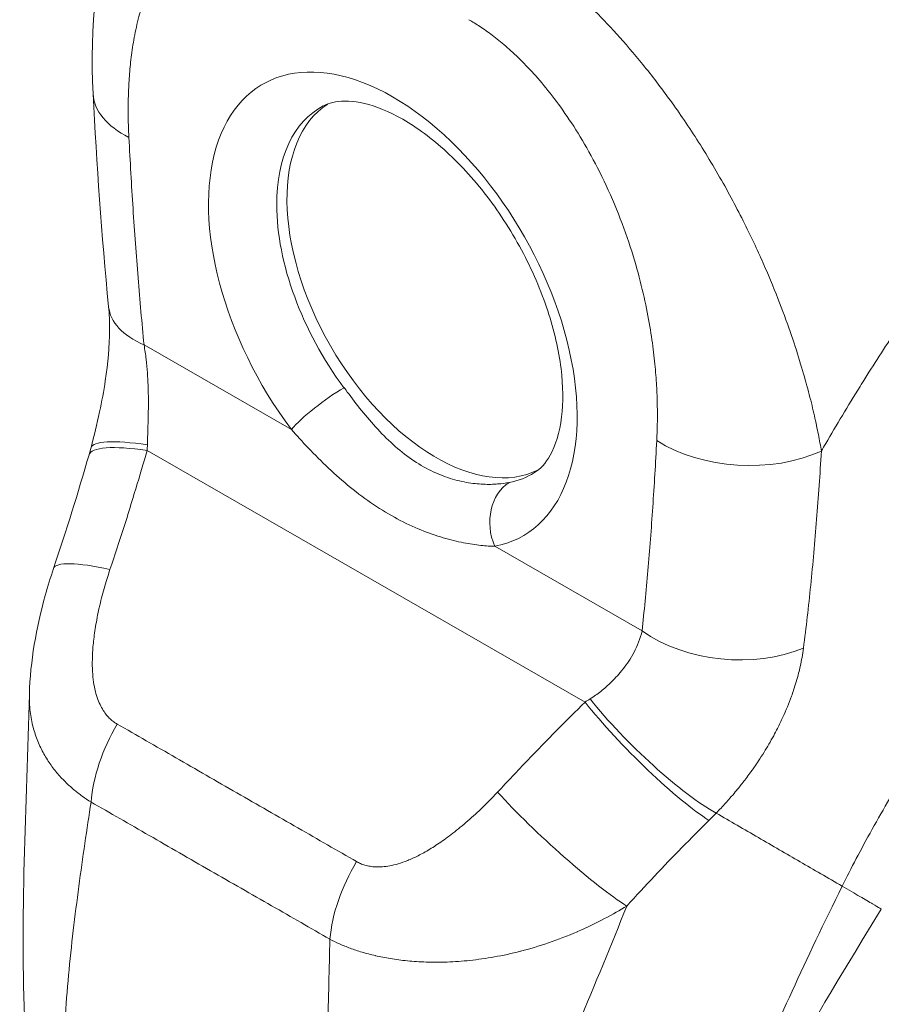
# Model space of a CAD drawing. Header units: inches. Extents: x 1 to 177, y 1 to 112.
# Tile 65 of 70: x 167.21 to 168.59, y 85.2 to 86.78. Entities that reach past the tile are written whole.
import ezdxf

# ---------------------------------------------------------------- set-up
doc = ezdxf.new("R2010")
doc.units = ezdxf.units.IN
doc.header["$LTSCALE"] = 10.666667
doc.header["$MEASUREMENT"] = 0
doc.layers.add('Visible (ANSI)', color=7, linetype='Continuous', lineweight=13)
doc.layers.add('Visible Narrow (ANSI)', color=7, linetype='Continuous', lineweight=18)

msp = doc.modelspace()

# ---------------------------------------------------------------- linework, layer by layer
at = {"layer": 'Visible (ANSI)'}
for centre, major_axis, ratio, start_param, end_param in [((167.528, 86.6683), (-0.1966, -0.0101), 0.539473, 0, 0.000006), ((167.8815, 86.3515), (-0.1689, 0.2933), 0.578093, 0.030084, 3.111509), ((168.5496, 86.7363), (-0.4322, 0.7506), 0.578093, 1.776705, 1.77671), ((167.5523, 86.3357), (-0.196, -0.019), 0.503548, 0.000054, 0.000058), ((167.4545, 85.8341), (-0.1864, 0.0632), 0.16876, 0.000021, 0.000027), ((168.2482, 85.8489), (-0.0365, 0.0584), 0.552958, 5.999027, 5.999033)]:
    msp.add_ellipse(centre, major_axis=major_axis, ratio=ratio, start_param=start_param, end_param=end_param, dxfattribs=at)
for points, knots in [([(167.3314, 86.6582), (167.3259, 86.7653), (167.3355, 86.8702), (167.3751, 86.978), (167.3808, 86.9918), (167.3872, 87.0053)], [0, 0, 0, 0, 0.923707, 0.923707, 1.06188, 1.06188, 1.06188, 1.06188]), ([(168.039, 86.0509), (168.0482, 86.0567), (168.0566, 86.0652), (168.0725, 86.0936), (168.0794, 86.1143), (168.0852, 86.1629), (168.085, 86.1893), (168.0779, 86.247), (168.0707, 86.2783), (168.0495, 86.3428), (168.0352, 86.376), (168.0007, 86.4402), (167.9805, 86.4712), (167.9365, 86.5272), (167.9129, 86.5523), (167.8654, 86.5936), (167.8416, 86.6101), (167.7974, 86.6335), (167.777, 86.6407), (167.7416, 86.6475), (167.727, 86.6469), (167.71, 86.6429), (167.705, 86.641), (167.7005, 86.6386)], [3.94721, 3.94721, 3.94721, 3.94721, 4.256684, 4.256684, 4.583232, 4.583232, 4.864746, 4.864746, 5.150541, 5.150541, 5.442943, 5.442943, 5.73837, 5.73837, 6.032305, 6.032305, 6.320475, 6.320475, 6.602119, 6.602119, 6.896109, 6.896109, 7.041949, 7.041949, 7.041949, 7.041949]), ([(167.3281, 86.0909), (167.333, 86.1097), (167.3377, 86.1289), (167.3454, 86.1648), (167.3485, 86.1816), (167.3552, 86.2262), (167.3577, 86.2542), (167.358, 86.2925), (167.3574, 86.3054), (167.3563, 86.3167)], [0, 0, 0, 0, 0.1503061, 0.1503061, 0.2798358, 0.2798358, 0.4990059, 0.4990059, 0.6200224, 0.6200224, 0.6200224, 0.6200224]), ([(167.2294, 85.6953), (167.2307, 85.7486), (167.2404, 85.802), (167.2588, 85.8685), (167.2632, 85.883), (167.2681, 85.8973)], [0, 0, 0, 0, 0.4157982, 0.4157982, 0.5321383, 0.5321383, 0.5321383, 0.5321383])]:
    msp.add_open_spline(points, degree=3, knots=knots, dxfattribs=at)
for points in [[(167.3563, 86.3167), (167.3451, 86.4319), (167.3372, 86.5457), (167.3314, 86.6582)], [(167.3249, 86.0793), (167.326, 86.0831), (167.3271, 86.087), (167.3281, 86.0909)], [(167.2681, 85.8973), (167.2885, 85.9577), (167.3073, 86.0184), (167.3249, 86.0793)], [(167.2223, 85.1624), (167.2138, 85.3364), (167.2252, 85.516), (167.2294, 85.6954)], [(168.5949, 85.3511), (168.4863, 85.1741), (168.3808, 84.9972), (168.3005, 84.8155)]]:
    msp.add_open_spline(points, degree=3, dxfattribs=at)
at = {"layer": 'Visible Narrow (ANSI)'}
for p, q in [((167.4131, 86.2556), (167.6492, 86.1199)), ((168.476, 86.1887), (168.476, 86.1887)), ((167.418, 86.0862), (168.12, 85.683)), ((168.4978, 86.0683), (168.4978, 86.0683)), ((167.9752, 85.9327), (168.2114, 85.797)), ((168.4716, 85.7816), (168.4716, 85.7816))]:
    msp.add_line(p, q, dxfattribs=at)
for centre, major_axis, ratio, start_param, end_param in [((167.8119, 86.3114), (-0.2085, 0.3621), 0.578093, 2.94376, 8.058229), ((167.528, 86.6683), (-0.1966, -0.0101), 0.539473, 0.000002, 0.75676), ((167.8657, 86.3424), (-0.1693, 0.294), 0.578093, 6.259758, 7.071791), ((167.8657, 86.3424), (-0.1693, 0.294), 0.578093, 0.788605, 1.775044), ((168.5496, 86.7363), (0.4028, -0.6994), 0.578093, 4.799639, 4.799716), ((167.5522, 86.3357), (-0.1959, -0.019), 0.503548, 0.000009, 0.733017), ((167.7049, 86.152), (0.0631, 0.0471), 0.165504, 0.977516, 2.515261), ((167.5186, 86.0411), (-0.1904, 0.0498), 0.167585, 5.309311, 6.283186), ((168.3741, 86.1823), (-0.1966, 0.0103), 0.608717, 0.816333, 2.289763), ((167.514, 86.0247), (-0.1891, 0.0546), 0.198441, 5.301084, 6.283182), ((167.2483, 86.1662), (-0.0575, 0.2697), 0.594555, 4.28735, 4.323063), ((167.8657, 86.3424), (0.1693, -0.294), 0.578093, 6.085352, 6.306612), ((168.0309, 85.9647), (-0.0148, 0.0773), 0.800055, 0.303667, 1.841412), ((168.2565, 85.8541), (-0.0428, 0.0684), 0.552957, 6.054172, 6.054179), ((167.4545, 85.8341), (-0.1864, 0.0632), 0.16876, 5.309456, 6.283186), ((168.3506, 85.8772), (-0.1957, 0.0209), 0.638823, 0.850183, 2.294034), ((168.0007, 85.7341), (-0.2502, -0.1158), 0.368679, 1.89132, 1.927033), ((168.216, 85.6214), (-0.1383, 0.1401), 0.154633, 0.97029, 2.549012), ((168.2281, 85.6336), (-0.141, 0.1373), 0.18906, 0.979732, 2.54547), ((167.4662, 85.586), (0.0972, 0.1712), 0.578723, 1.539576, 2.24744), ((168.0759, 85.4772), (-0.1444, 0.1338), 0.124258, 0.964025, 2.552973), ((168.1297, 85.6014), (-0.33, -0.2736), 0.483276, 1.749898, 1.789013), ((168.5608, 85.6392), (-0.1029, -0.1792), 0.578826, 0.938726, 0.938996), ((167.8498, 85.3657), (0.0989, 0.1702), 0.578918, 1.545598, 2.253463), ((168.5747, 85.6312), (-0.1128, -0.1963), 0.578826, 0.673426, 0.67345), ((167.6092, 85.3709), (-0.0529, -0.0922), 0.578826, 4.792212, 4.792253)]:
    msp.add_ellipse(centre, major_axis=major_axis, ratio=ratio, start_param=start_param, end_param=end_param, dxfattribs=at)
for points, knots in [([(167.3888, 86.5882), (167.3884, 86.5957), (167.3881, 86.6035), (167.3879, 86.6117), (167.3877, 86.6199), (167.3876, 86.6284), (167.3877, 86.6372), (167.3877, 86.6461), (167.3879, 86.6552), (167.3883, 86.6646), (167.3887, 86.674), (167.3893, 86.6837), (167.3902, 86.6937), (167.391, 86.7037), (167.3921, 86.714), (167.3936, 86.7245), (167.395, 86.735), (167.3968, 86.7458), (167.399, 86.7567), (167.4013, 86.7677), (167.4039, 86.7789), (167.4072, 86.7902), (167.4104, 86.8015), (167.4142, 86.813), (167.4188, 86.8245), (167.4234, 86.8359), (167.4286, 86.8474), (167.435, 86.8586), (167.4413, 86.8698), (167.4486, 86.8808), (167.4567, 86.8907), (167.4647, 86.9005), (167.4734, 86.9092), (167.4823, 86.9165), (167.4912, 86.9237), (167.5003, 86.9295), (167.5093, 86.9342), (167.5183, 86.9388), (167.5273, 86.9422), (167.5362, 86.9447), (167.545, 86.9472), (167.5537, 86.9488), (167.5622, 86.9497), (167.5707, 86.9505), (167.579, 86.9506), (167.5871, 86.9502), (167.5951, 86.9498), (167.603, 86.9488), (167.6106, 86.9474), (167.6182, 86.946), (167.6256, 86.9442), (167.6327, 86.9421), (167.6398, 86.94), (167.6465, 86.9376), (167.653, 86.935), (167.6596, 86.9324), (167.6658, 86.9296), (167.6718, 86.9266), (167.6778, 86.9237), (167.6835, 86.9206), (167.6889, 86.9175)], [0, 0, 0, 0, 0.05, 0.05, 0.05, 0.1, 0.1, 0.1, 0.15, 0.15, 0.15, 0.2, 0.2, 0.2, 0.25, 0.25, 0.25, 0.3, 0.3, 0.3, 0.35, 0.35, 0.35, 0.4, 0.4, 0.4, 0.45, 0.45, 0.45, 0.5, 0.5, 0.5, 0.55, 0.55, 0.55, 0.6, 0.6, 0.6, 0.65, 0.65, 0.65, 0.7, 0.7, 0.7, 0.75, 0.75, 0.75, 0.8, 0.8, 0.8, 0.85, 0.85, 0.85, 0.9, 0.9, 0.9, 0.95, 0.95, 0.95, 1, 1, 1, 1]), ([(167.9752, 86.9156), (167.983, 86.9112), (167.9917, 86.9061), (168.0007, 86.9004), (168.0097, 86.8947), (168.0191, 86.8884), (168.029, 86.8814), (168.0389, 86.8744), (168.0493, 86.8666), (168.0602, 86.858), (168.071, 86.8494), (168.0824, 86.84), (168.0942, 86.8295), (168.106, 86.8191), (168.1183, 86.8077), (168.1311, 86.7951), (168.1439, 86.7826), (168.1571, 86.7689), (168.1707, 86.7539), (168.1844, 86.7389), (168.1985, 86.7225), (168.2128, 86.7048), (168.2272, 86.6871), (168.2419, 86.668), (168.2568, 86.6474), (168.2717, 86.6268), (168.2868, 86.6046), (168.302, 86.5806), (168.3172, 86.5566), (168.3325, 86.5308), (168.3465, 86.5056), (168.3605, 86.4803), (168.3732, 86.4557), (168.3843, 86.4325), (168.3955, 86.4093), (168.4053, 86.3876), (168.414, 86.3671), (168.4227, 86.3466), (168.4303, 86.3273), (168.4371, 86.3093), (168.4439, 86.2912), (168.4498, 86.2744), (168.455, 86.2586), (168.4602, 86.2429), (168.4647, 86.2282), (168.4687, 86.2144), (168.4727, 86.2007), (168.4763, 86.1878), (168.4794, 86.1758), (168.4826, 86.1637), (168.4853, 86.1525), (168.4877, 86.1419), (168.4901, 86.1313), (168.4921, 86.1213), (168.494, 86.112), (168.4958, 86.1026), (168.4974, 86.0937), (168.4989, 86.0855)], [0, 0, 0, 0, 0.0526316, 0.0526316, 0.0526316, 0.1052632, 0.1052632, 0.1052632, 0.1578947, 0.1578947, 0.1578947, 0.2105263, 0.2105263, 0.2105263, 0.2631579, 0.2631579, 0.2631579, 0.3157895, 0.3157895, 0.3157895, 0.3684211, 0.3684211, 0.3684211, 0.4210526, 0.4210526, 0.4210526, 0.4736842, 0.4736842, 0.4736842, 0.5263158, 0.5263158, 0.5263158, 0.5789474, 0.5789474, 0.5789474, 0.6315789, 0.6315789, 0.6315789, 0.6842105, 0.6842105, 0.6842105, 0.7368421, 0.7368421, 0.7368421, 0.7894737, 0.7894737, 0.7894737, 0.8421053, 0.8421053, 0.8421053, 0.8947368, 0.8947368, 0.8947368, 0.9473684, 0.9473684, 0.9473684, 1, 1, 1, 1]), ([(168.4989, 86.0855), (168.5012, 86.0895), (168.5035, 86.0935), (168.5058, 86.0975), (168.5231, 86.1272), (168.5413, 86.1576), (168.5609, 86.189), (168.5634, 86.1931), (168.566, 86.1973), (168.5686, 86.2014), (168.5857, 86.2287), (168.6039, 86.2568), (168.6225, 86.2847), (168.6314, 86.298), (168.6403, 86.3112), (168.6492, 86.3242), (168.6633, 86.3446), (168.6773, 86.3646), (168.6913, 86.3841), (168.705, 86.4032), (168.7187, 86.4218), (168.7322, 86.44), (168.744, 86.4557), (168.7556, 86.4711), (168.7674, 86.4864), (168.7832, 86.5068), (168.7992, 86.5271), (168.816, 86.548), (168.8274, 86.5621), (168.8392, 86.5764), (168.8513, 86.591), (168.8705, 86.614), (168.8906, 86.6376), (168.9117, 86.6616), (168.9219, 86.6733), (168.9324, 86.685), (168.943, 86.6969), (168.9683, 86.7249), (168.9948, 86.7534), (169.0227, 86.7823), (169.0294, 86.7892), (169.0361, 86.7961), (169.0429, 86.8031), (169.0768, 86.8377), (169.1128, 86.8728), (169.1509, 86.9083)], [0, 0, 0, 0, 0.0152892, 0.0152892, 0.0152892, 0.1281656, 0.1281656, 0.1281656, 0.1428571, 0.1428571, 0.1428571, 0.2397281, 0.2397281, 0.2397281, 0.2857143, 0.2857143, 0.2857143, 0.3578831, 0.3578831, 0.3578831, 0.4285714, 0.4285714, 0.4285714, 0.4897426, 0.4897426, 0.4897426, 0.5714286, 0.5714286, 0.5714286, 0.6267197, 0.6267197, 0.6267197, 0.7142857, 0.7142857, 0.7142857, 0.756805, 0.756805, 0.756805, 0.8571429, 0.8571429, 0.8571429, 0.8810186, 0.8810186, 0.8810186, 1, 1, 1, 1]), ([(167.9337, 86.7769), (167.9394, 86.7736), (167.9454, 86.77), (167.9516, 86.7658), (167.9579, 86.7617), (167.9645, 86.7571), (167.9713, 86.7519), (167.9782, 86.7467), (167.9853, 86.741), (167.9928, 86.7345), (168.0002, 86.728), (168.008, 86.7209), (168.0161, 86.7129), (168.0241, 86.705), (168.0324, 86.6963), (168.0409, 86.6867), (168.0495, 86.677), (168.0583, 86.6665), (168.0673, 86.6548), (168.0763, 86.6432), (168.0855, 86.6304), (168.0948, 86.6166), (168.1041, 86.6027), (168.1134, 86.5877), (168.1228, 86.5713), (168.1321, 86.555), (168.1414, 86.5374), (168.1505, 86.5182), (168.1596, 86.4991), (168.1686, 86.4783), (168.1765, 86.4579), (168.1844, 86.4375), (168.1912, 86.4175), (168.197, 86.3985), (168.2029, 86.3796), (168.2077, 86.3616), (168.2118, 86.3446), (168.2158, 86.3277), (168.2192, 86.3116), (168.2219, 86.2965), (168.2247, 86.2813), (168.2269, 86.2671), (168.2286, 86.2537), (168.2304, 86.2403), (168.2318, 86.2277), (168.2328, 86.2159), (168.2338, 86.204), (168.2346, 86.1929), (168.2351, 86.1824), (168.2356, 86.1719), (168.2358, 86.162), (168.2359, 86.1526), (168.2361, 86.1432), (168.236, 86.1344), (168.2358, 86.126), (168.2356, 86.1176), (168.2353, 86.1096), (168.2349, 86.1021)], [0, 0, 0, 0, 0.052632, 0.052632, 0.052632, 0.105263, 0.105263, 0.105263, 0.157895, 0.157895, 0.157895, 0.210526, 0.210526, 0.210526, 0.263158, 0.263158, 0.263158, 0.315789, 0.315789, 0.315789, 0.368421, 0.368421, 0.368421, 0.421053, 0.421053, 0.421053, 0.473684, 0.473684, 0.473684, 0.526316, 0.526316, 0.526316, 0.578947, 0.578947, 0.578947, 0.631579, 0.631579, 0.631579, 0.684211, 0.684211, 0.684211, 0.736842, 0.736842, 0.736842, 0.789474, 0.789474, 0.789474, 0.842105, 0.842105, 0.842105, 0.894737, 0.894737, 0.894737, 0.947368, 0.947368, 0.947368, 1, 1, 1, 1]), ([(167.4131, 86.2556), (167.4096, 86.2909), (167.4064, 86.3267), (167.4035, 86.3632), (167.4006, 86.3996), (167.3979, 86.4366), (167.3954, 86.4741), (167.393, 86.5116), (167.3908, 86.5496), (167.3888, 86.5882)], [0, 0, 0, 0, 0.3333333, 0.3333333, 0.3333333, 0.6666667, 0.6666667, 0.6666667, 1, 1, 1, 1]), ([(167.4184, 86.0955), (167.4185, 86.099), (167.4186, 86.1025), (167.4188, 86.1061), (167.4189, 86.1097), (167.419, 86.1134), (167.4191, 86.1173), (167.4192, 86.1211), (167.4194, 86.1251), (167.4195, 86.1293), (167.4196, 86.1335), (167.4197, 86.1379), (167.4198, 86.1425), (167.4199, 86.1471), (167.42, 86.1519), (167.42, 86.157), (167.4201, 86.1622), (167.4201, 86.1676), (167.42, 86.1732), (167.4199, 86.1789), (167.4198, 86.1849), (167.4196, 86.1912), (167.4193, 86.1975), (167.419, 86.2041), (167.4185, 86.211), (167.418, 86.2179), (167.4174, 86.2251), (167.4165, 86.2326), (167.4156, 86.24), (167.4145, 86.2477), (167.4131, 86.2556)], [0, 0, 0, 0, 0.1, 0.1, 0.1, 0.2, 0.2, 0.2, 0.3, 0.3, 0.3, 0.4, 0.4, 0.4, 0.5, 0.5, 0.5, 0.6, 0.6, 0.6, 0.7, 0.7, 0.7, 0.8, 0.8, 0.8, 0.9, 0.9, 0.9, 0.9999999, 0.9999999, 0.9999999, 0.9999999]), ([(167.9983, 86.035), (167.9929, 86.034), (167.9868, 86.0331), (167.9799, 86.0326), (167.973, 86.032), (167.9652, 86.0318), (167.9568, 86.0322), (167.9484, 86.0326), (167.9394, 86.0335), (167.9298, 86.0352), (167.9203, 86.0369), (167.9103, 86.0394), (167.9, 86.0429), (167.8898, 86.0463), (167.8794, 86.0506), (167.869, 86.056), (167.8586, 86.0614), (167.8483, 86.0677), (167.8382, 86.075), (167.828, 86.0823), (167.8181, 86.0905), (167.8086, 86.0994), (167.799, 86.1083), (167.7897, 86.1179), (167.7809, 86.1279), (167.772, 86.1378), (167.7636, 86.1481), (167.7557, 86.1581), (167.7479, 86.1681), (167.7406, 86.1778), (167.7337, 86.187)], [0, 0, 0, 0, 0.1, 0.1, 0.1, 0.2, 0.2, 0.2, 0.3, 0.3, 0.3, 0.4, 0.4, 0.4, 0.5, 0.5, 0.5, 0.6, 0.6, 0.6, 0.7, 0.7, 0.7, 0.8, 0.8, 0.8, 0.9, 0.9, 0.9, 1, 1, 1, 1]), ([(168.5322, 85.3878), (168.5464, 85.4165), (168.5622, 85.4467), (168.5802, 85.479), (168.5982, 85.5113), (168.6185, 85.5458), (168.6395, 85.5796), (168.6605, 85.6135), (168.6823, 85.6466), (168.7047, 85.6792), (168.7272, 85.7118), (168.7502, 85.7438), (168.7764, 85.778), (168.8025, 85.8123), (168.8317, 85.8487), (168.8604, 85.8827), (168.8892, 85.9166), (168.9174, 85.9482), (168.947, 85.9797), (168.9767, 86.0112), (169.0078, 86.0427), (169.0412, 86.0745), (169.0746, 86.1063), (169.1105, 86.1385), (169.1485, 86.1703)], [0, 0, 0, 0, 0.125, 0.125, 0.125, 0.25, 0.25, 0.25, 0.375, 0.375, 0.375, 0.5, 0.5, 0.5, 0.625, 0.625, 0.625, 0.75, 0.75, 0.75, 0.875, 0.875, 0.875, 1, 1, 1, 1]), ([(167.9752, 85.9327), (167.9686, 85.9328), (167.9612, 85.9333), (167.9528, 85.9342), (167.9444, 85.9351), (167.9351, 85.9364), (167.925, 85.9384), (167.9149, 85.9404), (167.9041, 85.943), (167.8927, 85.9464), (167.8812, 85.9497), (167.8692, 85.9539), (167.8569, 85.9589), (167.8445, 85.964), (167.8319, 85.9699), (167.8191, 85.9767), (167.8064, 85.9835), (167.7936, 85.9912), (167.781, 85.9997), (167.7684, 86.0081), (167.7559, 86.0174), (167.7438, 86.0272), (167.7317, 86.0371), (167.7199, 86.0475), (167.7087, 86.0581), (167.6974, 86.0687), (167.6867, 86.0796), (167.6767, 86.09), (167.6668, 86.1004), (167.6577, 86.1104), (167.6492, 86.1199)], [0, 0, 0, 0, 0.1, 0.1, 0.1, 0.2, 0.2, 0.2, 0.3, 0.3, 0.3, 0.4, 0.4, 0.4, 0.5, 0.5, 0.5, 0.6, 0.6, 0.6, 0.7, 0.7, 0.7, 0.8, 0.8, 0.8, 0.9, 0.9, 0.9, 1, 1, 1, 1]), ([(168.2349, 86.1021), (168.233, 86.0658), (168.2309, 86.0303), (168.2286, 85.9956), (168.2262, 85.9608), (168.2236, 85.9269), (168.2207, 85.8938), (168.2179, 85.8607), (168.2147, 85.8284), (168.2114, 85.797)], [0, 0, 0, 0, 0.3333333, 0.3333333, 0.3333333, 0.6666667, 0.6666667, 0.6666667, 1, 1, 1, 1]), ([(167.3585, 85.8957), (167.366, 85.9179), (167.3733, 85.9398), (167.3802, 85.9614), (167.3871, 85.9829), (167.3936, 86.0041), (167.3999, 86.0249), (167.4062, 86.0457), (167.4122, 86.0662), (167.418, 86.0862)], [0, 0, 0, 0, 0.333333, 0.333333, 0.333333, 0.666667, 0.666667, 0.666667, 1, 1, 1, 1]), ([(168.4989, 86.0855), (168.4966, 86.0481), (168.494, 86.0116), (168.4912, 85.9757), (168.4883, 85.9399), (168.4852, 85.9047), (168.4817, 85.8704), (168.4782, 85.836), (168.4744, 85.8026), (168.4701, 85.7696)], [0, 0, 0, 0, 0.3333333, 0.3333333, 0.3333333, 0.6666667, 0.6666667, 0.6666667, 0.9999999, 0.9999999, 0.9999999, 0.9999999]), ([(167.3702, 85.6476), (167.3683, 85.6486), (167.3664, 85.6498), (167.3646, 85.6512), (167.3627, 85.6526), (167.3607, 85.6542), (167.3588, 85.656), (167.3569, 85.6578), (167.355, 85.6598), (167.3531, 85.6621), (167.3512, 85.6644), (167.3494, 85.6669), (167.3476, 85.6697), (167.3458, 85.6726), (167.3441, 85.6756), (167.3425, 85.679), (167.3409, 85.6825), (167.3394, 85.6862), (167.338, 85.6902), (167.3366, 85.6943), (167.3354, 85.6987), (167.3343, 85.7035), (167.3332, 85.7083), (167.3323, 85.7134), (167.3317, 85.719), (167.331, 85.7245), (167.3305, 85.7305), (167.3303, 85.7368), (167.3301, 85.7432), (167.3301, 85.7499), (167.3304, 85.7572), (167.3307, 85.7645), (167.3312, 85.7723), (167.3322, 85.7807), (167.3331, 85.789), (167.3343, 85.798), (167.336, 85.8077), (167.3376, 85.8173), (167.3397, 85.8277), (167.3421, 85.8381), (167.3446, 85.8486), (167.3473, 85.8592), (167.3501, 85.8689), (167.3529, 85.8786), (167.3557, 85.8874), (167.3585, 85.8957)], [0, 0, 0, 0, 0.066667, 0.066667, 0.066667, 0.133333, 0.133333, 0.133333, 0.2, 0.2, 0.2, 0.266667, 0.266667, 0.266667, 0.333333, 0.333333, 0.333333, 0.4, 0.4, 0.4, 0.466667, 0.466667, 0.466667, 0.533333, 0.533333, 0.533333, 0.6, 0.6, 0.6, 0.666667, 0.666667, 0.666667, 0.733333, 0.733333, 0.733333, 0.8, 0.8, 0.8, 0.866667, 0.866667, 0.866667, 0.933333, 0.933333, 0.933333, 1, 1, 1, 1]), ([(168.2114, 85.797), (168.21, 85.7908), (168.2081, 85.7848), (168.2059, 85.7791), (168.2037, 85.7735), (168.2012, 85.7681), (168.1985, 85.763), (168.1958, 85.7579), (168.1929, 85.7531), (168.19, 85.7486), (168.1871, 85.7441), (168.184, 85.74), (168.181, 85.7361), (168.1779, 85.7321), (168.1749, 85.7285), (168.1718, 85.7251), (168.1688, 85.7218), (168.1657, 85.7186), (168.1627, 85.7157), (168.1597, 85.7127), (168.1568, 85.71), (168.1538, 85.7074), (168.1509, 85.7049), (168.148, 85.7025), (168.1451, 85.7002), (168.1423, 85.698), (168.1394, 85.6958), (168.1365, 85.6938), (168.1337, 85.6918), (168.1308, 85.6898), (168.1279, 85.688)], [0, 0, 0, 0, 0.1, 0.1, 0.1, 0.2, 0.2, 0.2, 0.3, 0.3, 0.3, 0.4, 0.4, 0.4, 0.5, 0.5, 0.5, 0.6, 0.6, 0.6, 0.7, 0.7, 0.7, 0.8, 0.8, 0.8, 0.9, 0.9, 0.9, 1, 1, 1, 1]), ([(168.4701, 85.7696), (168.4688, 85.7595), (168.467, 85.7497), (168.4649, 85.7402), (168.4641, 85.7366), (168.4632, 85.733), (168.4623, 85.7294), (168.4599, 85.72), (168.4572, 85.7109), (168.4543, 85.7021), (168.4532, 85.6989), (168.4521, 85.6956), (168.4509, 85.6925), (168.4467, 85.6807), (168.4421, 85.6696), (168.4373, 85.659), (168.4344, 85.6527), (168.4314, 85.6465), (168.4284, 85.6406), (168.4264, 85.6367), (168.4244, 85.6329), (168.4224, 85.6291), (168.4173, 85.6198), (168.4121, 85.6109), (168.407, 85.6026), (168.404, 85.5978), (168.401, 85.5931), (168.398, 85.5886), (168.3958, 85.5854), (168.3936, 85.5822), (168.3915, 85.5791), (168.3907, 85.578), (168.39, 85.5769), (168.3893, 85.5759), (168.3849, 85.5697), (168.3805, 85.5637), (168.3761, 85.558), (168.3724, 85.5531), (168.3686, 85.5484), (168.3649, 85.5438), (168.3636, 85.5422), (168.3622, 85.5406), (168.3609, 85.539), (168.3581, 85.5356), (168.3552, 85.5322), (168.3523, 85.5289), (168.3501, 85.5264), (168.3479, 85.5239), (168.3457, 85.5215), (168.3406, 85.5158), (168.3354, 85.5103), (168.3302, 85.505)], [0, 0, 0, 0, 0.0723385, 0.0723385, 0.0723385, 0.1, 0.1, 0.1, 0.1728592, 0.1728592, 0.1728592, 0.2, 0.2, 0.2, 0.3, 0.3, 0.3, 0.3602382, 0.3602382, 0.3602382, 0.4, 0.4, 0.4, 0.5, 0.5, 0.5, 0.557908, 0.557908, 0.557908, 0.6, 0.6, 0.6, 0.6143414, 0.6143414, 0.6143414, 0.7, 0.7, 0.7, 0.7738051, 0.7738051, 0.7738051, 0.8, 0.8, 0.8, 0.856604, 0.856604, 0.856604, 0.9, 0.9, 0.9, 1, 1, 1, 1]), ([(167.3281, 85.5227), (167.3234, 85.5256), (167.3188, 85.5287), (167.3141, 85.5321), (167.3095, 85.5354), (167.3048, 85.539), (167.3002, 85.5429), (167.2956, 85.5468), (167.2911, 85.5509), (167.2866, 85.5554), (167.2821, 85.5598), (167.2777, 85.5646), (167.2734, 85.5697), (167.2691, 85.5748), (167.265, 85.5803), (167.261, 85.5861), (167.2571, 85.592), (167.2533, 85.5982), (167.2499, 85.6048), (167.2465, 85.6114), (167.2434, 85.6184), (167.2407, 85.6257), (167.238, 85.6331), (167.2357, 85.6408), (167.2338, 85.6489), (167.232, 85.6571), (167.2307, 85.6655), (167.23, 85.6743), (167.2295, 85.6811), (167.2292, 85.6881), (167.2294, 85.6953)], [0, 0, 0, 0, 0.0666667, 0.0666667, 0.0666667, 0.1333333, 0.1333333, 0.1333333, 0.2, 0.2, 0.2, 0.2666667, 0.2666667, 0.2666667, 0.3333333, 0.3333333, 0.3333333, 0.4, 0.4, 0.4, 0.4666667, 0.4666667, 0.4666667, 0.5333333, 0.5333333, 0.5333333, 0.6, 0.6, 0.6, 0.6512834, 0.6512834, 0.6512834, 0.6512834]), ([(168.12, 85.683), (168.105, 85.6682), (168.0898, 85.6531), (168.0744, 85.6375), (168.059, 85.6219), (168.0434, 85.6059), (168.0277, 85.5894), (168.0119, 85.573), (167.996, 85.5561), (167.9799, 85.5387)], [0, 0, 0, 0, 0.333333, 0.333333, 0.333333, 0.666667, 0.666667, 0.666667, 1, 1, 1, 1]), ([(167.7538, 85.4272), (167.7232, 85.445), (167.6919, 85.4629), (167.6598, 85.4813), (167.6277, 85.4997), (167.5948, 85.5185), (167.5619, 85.5374), (167.529, 85.5563), (167.4961, 85.5752), (167.4641, 85.5937), (167.4321, 85.6122), (167.4009, 85.6301), (167.3702, 85.6476)], [0, 0, 0, 0, 0.25, 0.25, 0.25, 0.5, 0.5, 0.5, 0.75, 0.75, 0.75, 1, 1, 1, 1]), ([(167.9799, 85.5387), (167.9743, 85.5327), (167.9682, 85.5264), (167.9612, 85.5194), (167.9542, 85.5125), (167.9463, 85.505), (167.9382, 85.4978), (167.9302, 85.4906), (167.9219, 85.4837), (167.9141, 85.4774), (167.9062, 85.4711), (167.8987, 85.4655), (167.8915, 85.4605), (167.8843, 85.4554), (167.8775, 85.451), (167.871, 85.4471), (167.8645, 85.4431), (167.8584, 85.4397), (167.8525, 85.4367), (167.8466, 85.4338), (167.841, 85.4312), (167.8357, 85.4291), (167.8304, 85.4269), (167.8254, 85.4252), (167.8206, 85.4238), (167.8159, 85.4224), (167.8114, 85.4213), (167.8071, 85.4205), (167.8029, 85.4197), (167.7989, 85.4192), (167.7952, 85.4189), (167.7915, 85.4187), (167.7879, 85.4186), (167.7846, 85.4188), (167.7813, 85.4189), (167.7782, 85.4192), (167.7753, 85.4197), (167.7724, 85.4202), (167.7697, 85.4208), (167.7672, 85.4216), (167.7646, 85.4223), (167.7623, 85.4231), (167.76, 85.4241), (167.7578, 85.4251), (167.7557, 85.4261), (167.7538, 85.4272)], [0, 0, 0, 0, 0.0666667, 0.0666667, 0.0666667, 0.1333333, 0.1333333, 0.1333333, 0.2, 0.2, 0.2, 0.2666667, 0.2666667, 0.2666667, 0.3333333, 0.3333333, 0.3333333, 0.4, 0.4, 0.4, 0.4666667, 0.4666667, 0.4666667, 0.5333333, 0.5333333, 0.5333333, 0.6, 0.6, 0.6, 0.6666667, 0.6666667, 0.6666667, 0.7333333, 0.7333333, 0.7333333, 0.8, 0.8, 0.8, 0.8666667, 0.8666667, 0.8666667, 0.9333333, 0.9333333, 0.9333333, 1, 1, 1, 1]), ([(167.2838, 85.1021), (167.2846, 85.149), (167.2877, 85.197), (167.2921, 85.245), (167.2965, 85.293), (167.3023, 85.3409), (167.3086, 85.3875), (167.3148, 85.4341), (167.3215, 85.4794), (167.3281, 85.5227)], [0, 0, 0, 0, 0.333333, 0.333333, 0.333333, 0.666667, 0.666667, 0.666667, 1, 1, 1, 1]), ([(167.7109, 85.3028), (167.6805, 85.3204), (167.6495, 85.3382), (167.6175, 85.3566), (167.5854, 85.3749), (167.5524, 85.3938), (167.5194, 85.4127), (167.4864, 85.4317), (167.4534, 85.4507), (167.4215, 85.4691), (167.3896, 85.4876), (167.3586, 85.5054), (167.3281, 85.5227)], [0, 0, 0, 0, 0.25, 0.25, 0.25, 0.5, 0.5, 0.5, 0.75, 0.75, 0.75, 1, 1, 1, 1]), ([(168.3302, 85.505), (168.3416, 85.4984), (168.3527, 85.4919), (168.3639, 85.4854), (168.3752, 85.4789), (168.3865, 85.4723), (168.3978, 85.4658), (168.409, 85.4593), (168.4202, 85.4528), (168.4314, 85.4463), (168.4425, 85.4398), (168.4536, 85.4334), (168.4646, 85.427), (168.4757, 85.4206), (168.4867, 85.4142), (168.4979, 85.4077), (168.5091, 85.4012), (168.5205, 85.3945), (168.5322, 85.3878)], [0, 0, 0, 0, 0.166667, 0.166667, 0.166667, 0.333333, 0.333333, 0.333333, 0.5, 0.5, 0.5, 0.666667, 0.666667, 0.666667, 0.833333, 0.833333, 0.833333, 1, 1, 1, 1]), ([(168.3186, 85.4933), (168.3042, 85.4791), (168.2898, 85.4646), (168.2752, 85.4497), (168.2607, 85.4349), (168.2461, 85.4197), (168.2314, 85.4041), (168.2167, 85.3885), (168.2018, 85.3724), (168.1868, 85.356)], [0.0000001, 0.0000001, 0.0000001, 0.0000001, 0.3333333, 0.3333333, 0.3333333, 0.6666667, 0.6666667, 0.6666667, 1, 1, 1, 1]), ([(168.2718, 84.8044), (168.2899, 84.8469), (168.308, 84.8897), (168.3267, 84.9336), (168.3454, 84.9775), (168.3647, 85.0227), (168.3853, 85.07), (168.4059, 85.1174), (168.4279, 85.167), (168.4521, 85.2198), (168.4763, 85.2726), (168.5028, 85.3286), (168.5322, 85.3878)], [0, 0, 0, 0, 0.25, 0.25, 0.25, 0.5, 0.5, 0.5, 0.75, 0.75, 0.75, 1, 1, 1, 1]), ([(168.5322, 85.3878), (168.5426, 85.3818), (168.5523, 85.3761), (168.5605, 85.3713), (168.5688, 85.3665), (168.5756, 85.3625), (168.581, 85.3594), (168.5863, 85.3563), (168.5901, 85.354), (168.5924, 85.3526), (168.5941, 85.3516), (168.5949, 85.3511), (168.5949, 85.3511)], [0, 0, 0, 0, 0.1428571, 0.1428571, 0.1428571, 0.2857143, 0.2857143, 0.2857143, 0.4285714, 0.4285714, 0.4285714, 0.5328023, 0.5328023, 0.5328023, 0.5328023]), ([(168.1868, 85.356), (168.1762, 85.3495), (168.1645, 85.3428), (168.1513, 85.3358), (168.138, 85.3288), (168.1231, 85.3216), (168.1078, 85.315), (168.1078, 85.315), (168.1078, 85.315), (168.1077, 85.3149), (168.0925, 85.3083), (168.0768, 85.3022), (168.0616, 85.297), (168.0615, 85.297), (168.0615, 85.297), (168.0615, 85.297), (168.0462, 85.2918), (168.0313, 85.2873), (168.0169, 85.2836), (168.0168, 85.2836), (168.0168, 85.2836), (168.0168, 85.2836), (168.0024, 85.2799), (167.9883, 85.2769), (167.9748, 85.2745), (167.9748, 85.2745), (167.9748, 85.2745), (167.9748, 85.2745), (167.9612, 85.2721), (167.9481, 85.2702), (167.9355, 85.2689), (167.9355, 85.2689), (167.9355, 85.2689), (167.9355, 85.2689), (167.9229, 85.2676), (167.9107, 85.2668), (167.899, 85.2663), (167.899, 85.2663), (167.899, 85.2663), (167.899, 85.2663), (167.8873, 85.2659), (167.8762, 85.2659), (167.8656, 85.2663), (167.8655, 85.2663), (167.8655, 85.2663), (167.8655, 85.2663), (167.8549, 85.2666), (167.8448, 85.2673), (167.8353, 85.2682), (167.8353, 85.2682), (167.8353, 85.2682), (167.8352, 85.2682), (167.8257, 85.2691), (167.8167, 85.2703), (167.8082, 85.2717), (167.8082, 85.2717), (167.8081, 85.2717), (167.8081, 85.2717), (167.7996, 85.2731), (167.7916, 85.2747), (167.7841, 85.2764), (167.7841, 85.2764), (167.784, 85.2765), (167.784, 85.2765), (167.7765, 85.2782), (167.7694, 85.2801), (167.7627, 85.2821), (167.7626, 85.2821), (167.7626, 85.2821), (167.7626, 85.2821), (167.7559, 85.2841), (167.7496, 85.2862), (167.7436, 85.2884), (167.7436, 85.2884), (167.7435, 85.2884), (167.7435, 85.2884), (167.7375, 85.2906), (167.7319, 85.2929), (167.7265, 85.2953), (167.7264, 85.2953), (167.7264, 85.2953), (167.7264, 85.2954), (167.721, 85.2977), (167.7158, 85.3002), (167.7109, 85.3028)], [0, 0, 0, 0, 0.066467, 0.066467, 0.066467, 0.133174, 0.133174, 0.133174, 0.133333, 0.133333, 0.133333, 0.199898, 0.199898, 0.199898, 0.2, 0.2, 0.2, 0.266606, 0.266606, 0.266606, 0.266667, 0.266667, 0.266667, 0.333317, 0.333317, 0.333317, 0.333333, 0.333333, 0.333333, 0.4, 0.4, 0.4, 0.400035, 0.400035, 0.400035, 0.466667, 0.466667, 0.466667, 0.466752, 0.466752, 0.466752, 0.533333, 0.533333, 0.533333, 0.533465, 0.533465, 0.533465, 0.6, 0.6, 0.6, 0.600183, 0.600183, 0.600183, 0.666667, 0.666667, 0.666667, 0.666897, 0.666897, 0.666897, 0.733333, 0.733333, 0.733333, 0.733613, 0.733613, 0.733613, 0.8, 0.8, 0.8, 0.800327, 0.800327, 0.800327, 0.866667, 0.866667, 0.866667, 0.867043, 0.867043, 0.867043, 0.933333, 0.933333, 0.933333, 0.933757, 0.933757, 0.933757, 1, 1, 1, 1]), ([(167.9674, 84.7888), (167.9843, 84.8452), (168.0054, 84.9054), (168.0298, 84.9693), (168.0541, 85.0332), (168.0819, 85.1009), (168.109, 85.1662), (168.1361, 85.2314), (168.1624, 85.2943), (168.1868, 85.356)], [0, 0, 0, 0, 0.3333333, 0.3333333, 0.3333333, 0.6666667, 0.6666667, 0.6666667, 0.9999999, 0.9999999, 0.9999999, 0.9999999]), ([(167.7014, 84.8623), (167.7018, 84.9094), (167.7026, 84.9587), (167.7037, 85.0086), (167.7048, 85.0585), (167.7061, 85.109), (167.7074, 85.1584), (167.7087, 85.2079), (167.7099, 85.2562), (167.7109, 85.3028)], [0, 0, 0, 0, 0.333333, 0.333333, 0.333333, 0.666667, 0.666667, 0.666667, 1, 1, 1, 1])]:
    msp.add_open_spline(points, degree=3, knots=knots, dxfattribs=at)
msp.add_open_spline([(168.4963, 86.0454), (168.4963, 86.0454), (168.4963, 86.0454), (168.4963, 86.0454)], degree=3, dxfattribs=at)

doc.saveas('drawing.dxf')
